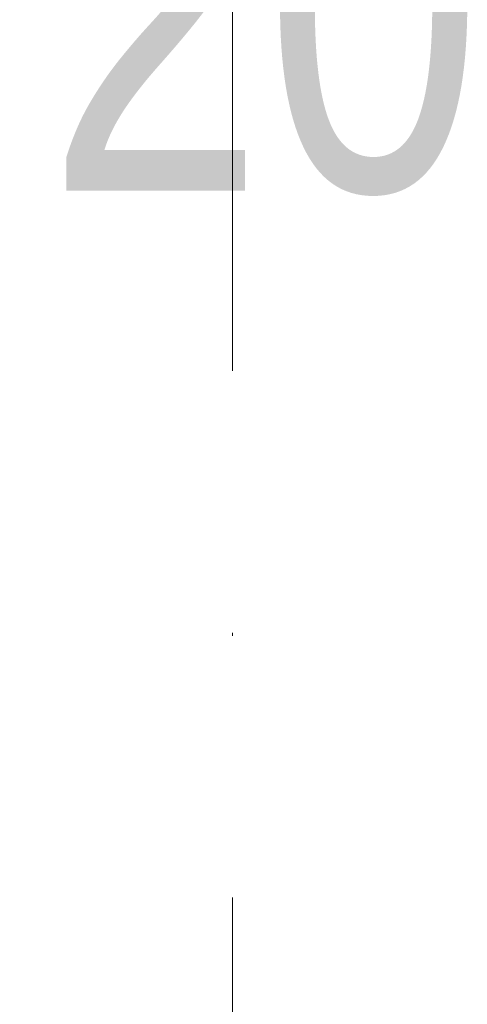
# Model space of a CAD drawing. Header units: inches. Extents: x 0 to 77643, y -44170 to 0.
# Tile 119 of 159: x 72429 to 72444, y -38238 to -38205. Entities that reach past the tile are written whole.
import ezdxf

# ---------------------------------------------------------------- set-up
doc = ezdxf.new("R2010")
doc.units = ezdxf.units.IN
doc.header["$MEASUREMENT"] = 0
doc.linetypes.add('DASHDOT', pattern=[1, 0.5, -0.25, 0, -0.25])
doc.layers.get('0').update_dxf_attribs({"lineweight": 0})
for name, color, linetype, lineweight in [('p--drzwi', 125, 'Continuous', 0), ('p--opis drzwi', 252, 'Continuous', 0), ('p--osie konstr', 1, 'DASHDOT', 15)]:
    doc.layers.add(name, color=color, linetype=linetype, lineweight=lineweight)
doc.styles.add('STYL-1', font='arial.ttf', dxfattribs={"width": 0.75})

# ---------------------------------------------------------------- blocks, each defined once
blk = doc.blocks.new('drzwi-90-100')
blk.add_arc((10.8, 3.225), 84.153, 359.52334, 90.47666)

msp = doc.modelspace()

# ---------------------------------------------------------------- linework, layer by layer
at = {"layer": 'p--opis drzwi', "lineweight": 0}
msp.add_circle((72415.99845, -38194.42054), 15, dxfattribs=at)
at = {"layer": 'p--osie konstr', "linetype": 'DASHDOT', "ltscale": 35}
msp.add_line((72436.42132, -38357.57054), (72436.42132, -37773.87054), dxfattribs=at)

# ---------------------------------------------------------------- block references
at = {"layer": 'p--drzwi', "rotation": 270}
msp.add_blockref('drzwi-90-100', (72436.67132, -38144.42054), dxfattribs=at)

# ---------------------------------------------------------------- texts
at = {"layer": 'p--opis drzwi', "lineweight": 0, "insert": (72430.20939, -38177.80657), "char_height": 12.5, "width": 17.2394955, "attachment_point": 1, "style": 'STYL-1'}
msp.add_mtext('90\\P200', dxfattribs=at)

doc.saveas('drawing.dxf')
